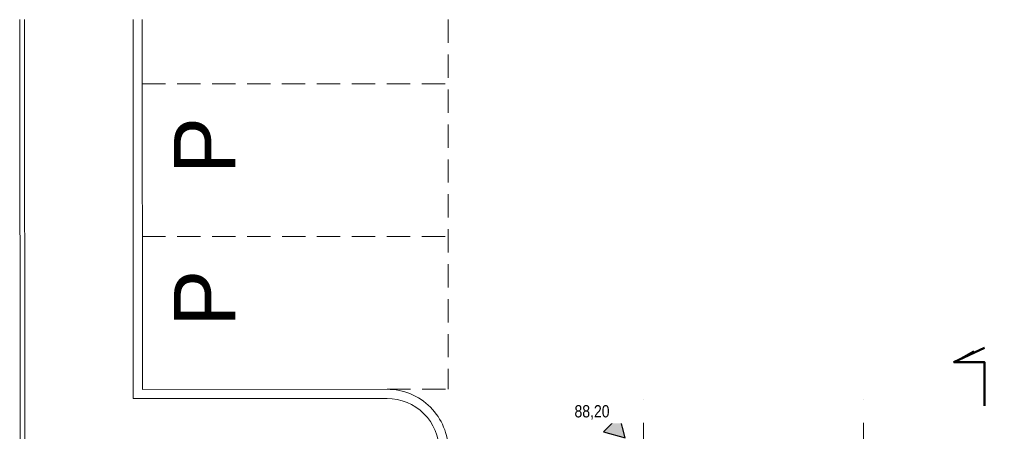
# Model space of a CAD drawing. Extents: x 261105 to 7565828, y -85627 to 5881792.
# Tile 17 of 116: x 303951 to 320057, y -16898 to -10162. Entities that reach past the tile are written whole.
import ezdxf

# ---------------------------------------------------------------- set-up
doc = ezdxf.new("R2010")
doc.units = 0
doc.header["$MEASUREMENT"] = 0
doc.linetypes.add('DASHDOT2', pattern=[0.5, 0.25, -0.125, 0, -0.125])
doc.linetypes.add('DASHED', pattern=[19.05, 12.7, -6.35])
for name, color, linetype, lineweight in [('A_sciany', 7, 'Continuous', 30), ('BK_0.25', 2, 'Continuous', 25), ('linii', 7, 'Continuous', 15), ('OSIE', 7, 'Continuous', 5), ('Przekrój znaki', 150, 'Continuous', 50)]:
    doc.layers.add(name, color=color, linetype=linetype, lineweight=lineweight)
for name, color, linetype, lineweight, true_color in [('krawężnik zew', 7, 'Continuous', 30, 0x000000), ('tlo', 7, 'Continuous', 9, 0xb2b2b2), ('wymiary', 7, 'Continuous', 9, 0x7f7f7f)]:
    doc.layers.add(name, color=color, linetype=linetype, lineweight=lineweight, true_color=true_color)
doc.layers.add('zz-odwodnienie', color=31, linetype='Continuous')
doc.styles.add('ARIAL', font='arial.ttf')
doc.styles.get("Standard").update_dxf_attribs({"font": 'TXT.shx'})

# ---------------------------------------------------------------- blocks, each defined once
blk = doc.blocks.new('d_rzędna')
at = {"layer": 'zz-odwodnienie'}
blk.add_hatch(color=0, dxfattribs=at).paths.add_polyline_path([(0, 0), (0.369, 0.639), (-0.369, 0.639)])
at = {"layer": 'zz-odwodnienie', "color": 0}
for p, q in [((-0.369, 0.639), (0, 0)), ((0.369, 0.639), (-0.369, 0.639)), ((-0.369, 0.639), (0, 0)), ((0.369, 0.639), (-0.369, 0.639)), ((0, 0), (0.369, 0.639)), ((0, 0), (0.369, 0.639))]:
    blk.add_line(p, q, dxfattribs=at)
blk = doc.blocks.new('D_wysokościówka_2025-09-03')
at = {"layer": 'zz-odwodnienie', "color": 253, "true_color": 0x999999, "xscale": 0.4999999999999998, "yscale": 0.4999999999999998, "zscale": 0.4999999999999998, "rotation": 18.24133483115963}
blk.add_blockref('d_rzędna', (47.779, -120.297, 0), dxfattribs=at)
at = {"layer": 'zz-odwodnienie', "color": 253, "lineweight": 13, "true_color": 0x999999, "insert": (47.273, -119.453, 0), "char_height": 0.2, "width": 0.87677, "attachment_point": 1, "rotation": 333.7089, "style": 'ARIAL', "bg_fill": 2}
blk.add_mtext('{\\fArial Narrow|b0|i0|c238|p34;88,20}', dxfattribs=at)
blk = doc.blocks.new('dgfdsgsg')
at = {"layer": 'tlo'}
for p, q in [((337952, 16522, 0), (337945, 23572, 0)), ((338031, 16602, 0), (338025, 23572, 0)), ((339799, 23572, 0), (339802, 17372, 0)), ((339949, 23572, 0), (339952, 17522, 0)), ((339952, 17522, 0), (343956, 17524, 0)), ((339802, 17372, 0), (343956, 17374, 0))]:
    blk.add_line(p, q, dxfattribs=at)
at = {"layer": 'tlo', "linetype": 'DASHED', "ltscale": 30, "elevation": 0}
for points in [[(344953, 23572), (344956, 17524)], [(339950, 22522), (344953, 22524)], [(339951, 20022), (344955, 20024)], [(343956, 17524), (344955, 17524)]]:
    blk.add_lwpolyline(points, dxfattribs=at)
at = {"layer": 'tlo'}
for radius in [1000, 850]:
    blk.add_arc((343956, 16524, 0), radius, 359.9831, 90.0204, dxfattribs=at)
at = {"layer": 'tlo', "char_height": 1000, "width": 2250.03, "attachment_point": 1, "rotation": 90}
for insert in [(340470, 21047, 0), (340470, 18547, 0)]:
    blk.add_mtext('{\\fArial|b0|i0|c238|p0;P}', dxfattribs=dict(at, insert=insert))
blk = doc.blocks.new('fdgfdgdfg')
at = {"layer": 'OSIE', "linetype": 'DASHDOT2', "ltscale": 3000}
for p, q in [((348148, 34226, 0), (348148, 47637, 0)), ((351748, 34226, 0), (351748, 47637, 0))]:
    blk.add_line(p, q, dxfattribs=at)
blk = doc.blocks.new('DFSFSD')
at = {"layer": 'BK_0.25'}
for p, q in [((373748, -38364), (374073, -38177)), ((374248, -38364), (373748, -38364))]:
    blk.add_line(p, q, dxfattribs=at)
at = {"layer": 'Przekrój znaki'}
blk.add_lwpolyline([(374248, -39080), (374248, -38364), (373748, -38364), (374248, -38130)], dxfattribs=at)

msp = doc.modelspace()

# ---------------------------------------------------------------- block references
at = {"layer": 'krawężnik zew', "xscale": 999.9999999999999, "yscale": 999.9999999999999, "zscale": 999.9999999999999, "rotation": 26.29109939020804}
msp.add_blockref('D_wysokościówka_2025-09-03', (217733.7, 69687.7, 0), dxfattribs=at)

# ---------------------------------------------------------------- next in the draw order: block references
at = {"layer": 'linii'}
for name, p in [('dgfdsgsg', (-33994.2, -33734.1)), ('fdgfdgdfg', (-33994.2, -63734.8))]:
    msp.add_blockref(name, p, dxfattribs=at)
at = {"layer": 'wymiary'}
msp.add_blockref('DFSFSD', (-54515.6, 22597.9, 0), dxfattribs=at)

doc.saveas('drawing.dxf')
